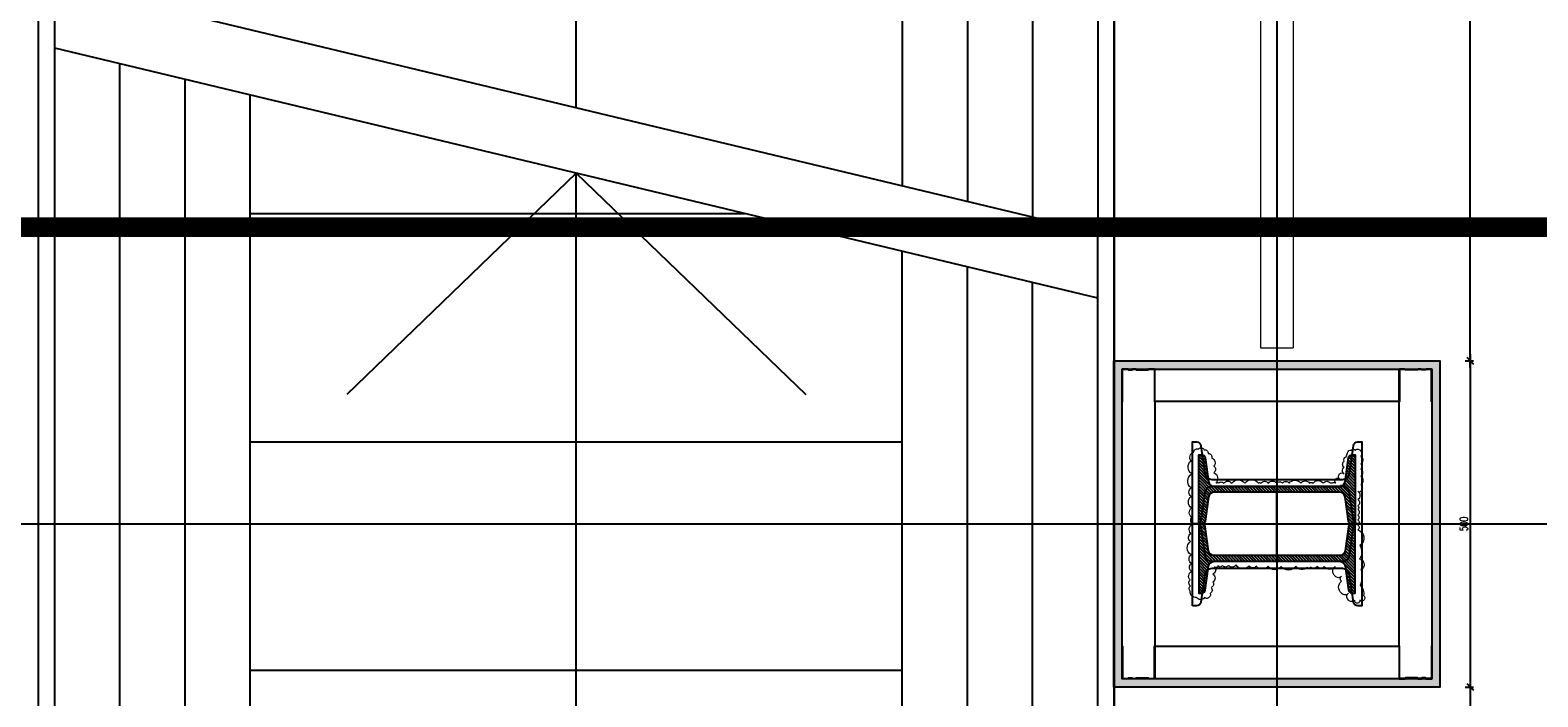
# Model space of a CAD drawing. Header units: centimetres. Extents: x -228435 to 111511, y -89367 to 428125.
# Tile 75 of 216: x -16553 to -14240, y 40735 to 41757. Entities that reach past the tile are written whole.
import ezdxf
from ezdxf.xclip import XClip

# ---------------------------------------------------------------- set-up
doc = ezdxf.new("R2010")
doc.units = ezdxf.units.CM
doc.header["$LTSCALE"] = 50
doc.header["$XCLIPFRAME"] = 0
doc.header["$PDMODE"] = 35
doc.header["$PDSIZE"] = 0.1
for name, pattern in [('Balustrady$0$DASHED', [0.75, 0.5, -0.25]), ('DASHDOT', [25.4, 12.7, -6.35, 0, -6.35]), ('DASHDOT2', [12.7, 6.35, -3.175, 0, -3.175]), ('DIVIDE', [31.75, 12.7, -6.35, 0, -6.35, 0, -6.35])]:
    doc.linetypes.add(name, pattern=pattern)
doc.layers.get('0').update_dxf_attribs({"color": 8})
doc.layers.get('DEFPOINTS').update_dxf_attribs({"color": 8})
for name, color, linetype in [('ARCH_INFO_OSIE', 8, 'Continuous'), ('ARCH_INFO_OSIE_IST', 8, 'DASHDOT2'), ('ARCH_INFO_SCHODY_IST', 8, 'Continuous'), ('ARCH_SCHODY_IST', 8, 'Continuous'), ('ARCH_STROP', 8, 'Continuous'), ('Balustrady$0$ARCH_WITRYNA', 8, 'Continuous'), ('Kondygnacja +0$0$ARCH_STAL_IST', 8, 'Continuous'), ('Kondygnacja -1$0$ARCH_STAL_IST', 8, 'Continuous'), ('Obudowy i okł. słupów$0$ARCH_GK', 8, 'Continuous'), ('Obudowy i okł. słupów$0$ARCH_PROFILE', 8, 'Continuous'), ('Osie rzutów$0$ARCH_INFO_OSIE_OPISY_IST', 8, 'Continuous'), ('RYSUNKOWE_XREF', 8, 'Continuous')]:
    doc.layers.add(name, color=color, linetype=linetype)
for name, color, linetype, lineweight in [('ARCH_LINIE PRZEKROJOWE', 8, 'Continuous', 25), ('Kondygnacja +0$0$ARCH_WIDOK', 8, 'Continuous', 13), ('Kondygnacja -1$0$ARCH_INFO_WYMIARY', 8, 'Continuous', 9), ('Obudowy i okł. słupów$0$ARCH_hatch', 8, 'Continuous', 13), ('Obudowy i okł. słupów$0$ARCH_WIDOK', 8, 'Continuous', 13)]:
    doc.layers.add(name, color=color, linetype=linetype, lineweight=lineweight)
doc.styles.add('Kondygnacja -1$0$Romans', font='Romans.shx', dxfattribs={"width": 0.7})
doc.dimstyles.new('Kondygnacja -1$0$Wymiary 1-100', dxfattribs={"dimtxt": 12, "dimasz": 10, "dimexe": 5, "dimexo": 0, "dimgap": 4, "dimtad": 1, "dimrnd": 0.5, "dimzin": 12, "dimdsep": 46, "dimtxsty": 'Kondygnacja -1$0$Romans', "dimblk": 'Kondygnacja -1$0$_Oblique', "dimcen": 10, "dimdle": 10, "dimclrt": 55, "dimazin": 0, "dimtfac": 1, "dimtmove": 1, "dimatfit": 3, "dimfxl": 0, "dimtolj": 1, "dimtzin": 0, "dimarcsym": 0})
pattern_1 = [(315, (7779.81467, 18266.4735), (0.224506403, 0.224506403), [])]

# ---------------------------------------------------------------- blocks, each defined once
blk = doc.blocks.new('Linie przekrojowe')
at = {"layer": 'ARCH_LINIE PRZEKROJOWE', "linetype": 'DASHDOT', "ltscale": 5, "const_width": 3, "flags": 128}
blk.add_lwpolyline([(4872.32, 8645.5), (13243.79, 8645.5)], dxfattribs=at)
blk = doc.blocks.new('Osie rzutów')
at = {"layer": 'ARCH_INFO_OSIE_IST', "ltscale": 10}
for p, q in [((10460, 12510), (10460, 4623.26)), ((4436.04, 8600), (15156.54, 8600))]:
    blk.add_line(p, q, dxfattribs=at)
blk = doc.blocks.new('c blok')
at = {"layer": 'Kondygnacja -1$0$ARCH_STAL_IST'}
h = blk.add_hatch(dxfattribs=at)
h.set_pattern_fill('ANSI31', color=256, scale=0.1, angle=270, style=0)
h.set_pattern_definition(pattern_1)
edge = h.paths.add_edge_path()
edge.add_arc((16972.97, 7625.71), 0.87, 360, 442.0272)
edge.add_line((16973.09, 7626.57), (16969.42, 7627.08))
edge.add_arc((16969.49, 7627.6), 0.52, 180, 262.0272, ccw=False)
edge.add_line((16968.97, 7627.6), (16968.97, 7628.09))
edge.add_line((16968.97, 7628.09), (16979.57, 7628.09))
edge.add_line((16979.57, 7628.09), (16979.57, 7627.6))
edge.add_arc((16979.05, 7627.6), 0.52, -82.0272, 0, ccw=False)
edge.add_line((16979.12, 7627.08), (16975.46, 7626.57))
edge.add_arc((16975.58, 7625.71), 0.87, 97.9728, 180)
edge.add_line((16974.71, 7625.71), (16974.71, 7606.46))
edge.add_arc((16975.58, 7606.46), 0.87, 180, 262.0272)
edge.add_line((16975.46, 7605.6), (16979.12, 7605.09))
edge.add_arc((16979.05, 7604.57), 0.52, 0, 82.0272, ccw=False)
edge.add_line((16979.57, 7604.57), (16979.57, 7604.09))
edge.add_line((16979.57, 7604.09), (16968.97, 7604.09))
edge.add_line((16968.97, 7604.09), (16968.97, 7604.57))
edge.add_arc((16969.49, 7604.57), 0.52, 97.9728, 180, ccw=False)
edge.add_line((16969.42, 7605.09), (16973.09, 7605.6))
edge.add_arc((16972.97, 7606.46), 0.87, 277.9728, 360)
edge.add_line((16973.84, 7606.46), (16973.84, 7625.71))
h = blk.add_hatch(dxfattribs=at)
h.set_pattern_fill('ANSI31', color=256, scale=0.1, angle=270, style=0)
h.set_pattern_definition(pattern_1)
edge = h.paths.add_edge_path()
edge.add_arc((16986.18, 7625.71), 0.87, 97.9728, 180, ccw=False)
edge.add_line((16986.06, 7626.57), (16989.72, 7627.08))
edge.add_arc((16989.65, 7627.6), 0.52, 277.9728, 360)
edge.add_line((16990.17, 7627.6), (16990.17, 7628.09))
edge.add_line((16990.17, 7628.09), (16979.57, 7628.09))
edge.add_line((16979.57, 7628.09), (16979.57, 7627.6))
edge.add_arc((16980.09, 7627.6), 0.52, 180, 262.0272)
edge.add_line((16980.02, 7627.08), (16983.69, 7626.57))
edge.add_arc((16983.57, 7625.71), 0.87, 0, 82.0272, ccw=False)
edge.add_line((16984.44, 7625.71), (16984.44, 7606.46))
edge.add_arc((16983.57, 7606.46), 0.87, 277.9728, 360, ccw=False)
edge.add_line((16983.69, 7605.6), (16980.02, 7605.09))
edge.add_arc((16980.09, 7604.57), 0.52, 97.9728, 180)
edge.add_line((16979.57, 7604.57), (16979.57, 7604.09))
edge.add_line((16979.57, 7604.09), (16990.17, 7604.09))
edge.add_line((16990.17, 7604.09), (16990.17, 7604.57))
edge.add_arc((16989.65, 7604.57), 0.52, 0, 82.0272)
edge.add_line((16989.72, 7605.09), (16986.06, 7605.6))
edge.add_arc((16986.18, 7606.46), 0.87, 180, 262.0272, ccw=False)
edge.add_line((16985.31, 7606.46), (16985.31, 7625.71))
at = {"layer": 'Obudowy i okł. słupów$0$ARCH_hatch'}
h = blk.add_hatch(dxfattribs=at)
h.set_pattern_fill('AR-SAND', color=256, scale=0.01, style=0)
h.paths.add_polyline_path([(16954.57, 7641.09), (16954.57, 7591.09), (17004.57, 7591.09), (17004.57, 7641.09)])
h.paths.add_polyline_path([(17003.32, 7639.84), (17003.32, 7592.34), (16955.82, 7592.34), (16955.82, 7639.84)], flags=16)
at = {"layer": 'ARCH_INFO_OSIE', "linetype": 'DIVIDE', "ltscale": 0.1}
for points in [[(16979.57, 7598.09), (16979.57, 7630.09)], [(16997.52, 7616.09), (16957.62, 7616.09)], [(16974.71, 7616.09), (16984.44, 7616.09)]]:
    blk.add_lwpolyline(points, dxfattribs=at)
at = {"layer": 'Kondygnacja -1$0$ARCH_STAL_IST'}
for points in [[(16973.84, 7625.71, 0.37402), (16973.09, 7626.57), (16969.42, 7627.08, -0.37402), (16968.97, 7627.6), (16968.97, 7628.09), (16979.57, 7628.09), (16979.57, 7627.6, -0.37402), (16979.12, 7627.08), (16975.46, 7626.57, 0.37402), (16974.71, 7625.71), (16974.71, 7606.46, 0.37402), (16975.46, 7605.6), (16979.12, 7605.09, -0.37402), (16979.57, 7604.57), (16979.57, 7604.09), (16968.97, 7604.09), (16968.97, 7604.57, -0.37402), (16969.42, 7605.09), (16973.09, 7605.6, 0.37402), (16973.84, 7606.46)], [(16985.31, 7625.71, -0.37402), (16986.06, 7626.57), (16989.72, 7627.08, 0.37402), (16990.17, 7627.6), (16990.17, 7628.09), (16979.57, 7628.09), (16979.57, 7627.6, 0.37402), (16980.02, 7627.08), (16983.69, 7626.57, -0.37402), (16984.44, 7625.71), (16984.44, 7606.46, -0.37402), (16983.69, 7605.6), (16980.02, 7605.09, 0.37402), (16979.57, 7604.57), (16979.57, 7604.09), (16990.17, 7604.09), (16990.17, 7604.57, 0.37402), (16989.72, 7605.09), (16986.06, 7605.6, -0.37402), (16985.31, 7606.46)]]:
    blk.add_lwpolyline(points, format="xyb", close=True, dxfattribs=at)
at = {"layer": 'Obudowy i okł. słupów$0$ARCH_GK'}
for points in [[(16954.57, 7591.09), (17004.57, 7591.09), (17004.57, 7641.09), (16954.57, 7641.09)], [(16955.82, 7592.34), (17003.32, 7592.34), (17003.32, 7639.84), (16955.82, 7639.84)]]:
    blk.add_lwpolyline(points, close=True, dxfattribs=at)
at = {"layer": 'Obudowy i okł. słupów$0$ARCH_PROFILE'}
for points in [[(16955.84, 7638.25), (16955.92, 7638.34), (16955.92, 7638.84), (16955.82, 7638.94), (16955.82, 7639.84), (16960.8, 7639.84, -1), (16960.8, 7639.79), (16955.87, 7639.79), (16955.87, 7638.96), (16955.97, 7638.86), (16955.97, 7638.32), (16955.87, 7638.22), (16955.87, 7637.76), (16955.97, 7637.66), (16955.97, 7635.82), (16955.87, 7635.72), (16955.87, 7634.89), (16960.8, 7634.89, -1), (16960.8, 7634.84), (16955.82, 7634.84), (16955.82, 7635.74), (16955.92, 7635.84), (16955.92, 7637.64), (16955.84, 7637.72)], [(17003.31, 7638.25), (17003.22, 7638.34), (17003.22, 7638.84), (17003.32, 7638.94), (17003.32, 7639.84), (16998.35, 7639.84, 1), (16998.35, 7639.79), (17003.27, 7639.79), (17003.27, 7638.96), (17003.17, 7638.86), (17003.17, 7638.32), (17003.27, 7638.22), (17003.27, 7637.76), (17003.17, 7637.66), (17003.17, 7635.82), (17003.27, 7635.72), (17003.27, 7634.89), (16998.35, 7634.89, 1), (16998.35, 7634.84), (17003.32, 7634.84), (17003.32, 7635.74), (17003.22, 7635.84), (17003.22, 7637.64), (17003.31, 7637.72)], [(16955.84, 7593.92), (16955.92, 7593.84), (16955.92, 7593.34), (16955.82, 7593.24), (16955.82, 7592.34), (16960.8, 7592.34, 1), (16960.8, 7592.39), (16955.87, 7592.39), (16955.87, 7593.22), (16955.97, 7593.32), (16955.97, 7593.86), (16955.87, 7593.96), (16955.87, 7594.42), (16955.97, 7594.52), (16955.97, 7596.36), (16955.87, 7596.46), (16955.87, 7597.29), (16960.8, 7597.29, 1), (16960.8, 7597.34), (16955.82, 7597.34), (16955.82, 7596.44), (16955.92, 7596.34), (16955.92, 7594.54), (16955.84, 7594.45)], [(17003.31, 7593.92), (17003.22, 7593.84), (17003.22, 7593.34), (17003.32, 7593.24), (17003.32, 7592.34), (16998.35, 7592.34, -1), (16998.35, 7592.39), (17003.27, 7592.39), (17003.27, 7593.22), (17003.17, 7593.32), (17003.17, 7593.86), (17003.27, 7593.96), (17003.27, 7594.42), (17003.17, 7594.52), (17003.17, 7596.36), (17003.27, 7596.46), (17003.27, 7597.29), (16998.35, 7597.29, -1), (16998.35, 7597.34), (17003.32, 7597.34), (17003.32, 7596.44), (17003.22, 7596.34), (17003.22, 7594.54), (17003.31, 7594.45)]]:
    blk.add_lwpolyline(points, format="xyb", close=True, dxfattribs=at)
blk.add_lwpolyline([(16998.32, 7608.34), (16998.32, 7597.34), (16960.82, 7597.34), (16960.82, 7634.84), (16998.32, 7634.84), (16998.32, 7608.34)], dxfattribs=at)
at = {"layer": 'Obudowy i okł. słupów$0$ARCH_WIDOK'}
blk.add_lwpolyline([(16985.81, 7606.7, 0.520567), (16985.81, 7607.17, 0.520567), (16985.81, 7607.93, 0.520567), (16985.81, 7609.16, 0.520567), (16985.81, 7611.14, 0.520567), (16985.81, 7613.26, 0.520567), (16985.81, 7613.62, 0.520567), (16985.81, 7614.77, 0.520567), (16985.81, 7616.05, 0.520567), (16985.81, 7616.92, 0.520567), (16985.81, 7617.97, 0.520567), (16985.81, 7619.73, 0.520567), (16985.81, 7621.1, 0.520567), (16985.81, 7621.63, 0.520567), (16985.81, 7623.18, 0.520567), (16985.81, 7624.3, 0.520567), (16985.81, 7624.61, 0.520567), (16985.81, 7625.14, 0.520567), (16986.46, 7625.14, 0.520567), (16986.46, 7625.71, 0.520567), (16987.24, 7625.71, 0.520567), (16987.24, 7626.4, 0.520567), (16988.25, 7626.4, 0.520567), (16989.19, 7626.4, 0.391103), (16989.88, 7626.7, 0.097049), (16990.46, 7626.93, 0.466209), (16990.88, 7627.53, 0.695481), (16990.81, 7628.07, 0.486099), (16990.88, 7628.85, 0.35864), (16989.92, 7628.97, 0.520567), (16988.75, 7628.94, 0.520567), (16987.98, 7628.94, 0.520567), (16986.88, 7628.94, 0.520567), (16985.59, 7628.94, 0.520567), (16984.58, 7628.94, 0.520567), (16984.58, 7628.49, 0.520567), (16983.32, 7628.49, 0.520567), (16982.34, 7628.49, 0.520567), (16981.8, 7628.49, 0.520567), (16980.93, 7628.49, 0.520567), (16980.18, 7628.49, 0.520567), (16979.39, 7628.49, 0.520567), (16978.66, 7628.49, 0.630412), (16976.28, 7628.82, 0.291029), (16974.15, 7628.73, 0.793013), (16972.62, 7628.97, 0.148616), (16970.16, 7628.88, 0.285246), (16968.59, 7629.35, 1.165163), (16967.9, 7628.79, 1.326239), (16967.91, 7628.03, 0.520567), (16967.91, 7627.08, 0.520567), (16968.98, 7627.08, 0.520567), (16968.98, 7626.01, 0.520567), (16970.78, 7626.01, 0.520567), (16971.59, 7626.01, 0.520567), (16971.59, 7625.03, 0.520567), (16973.05, 7625.03, 0.520567), (16973.05, 7623.35, 0.520567), (16973.09, 7622.27, 0.520567), (16972.96, 7621.26, 0.520567), (16972.94, 7620.73, 0.520567), (16973.11, 7618.98, 0.520567), (16973.05, 7616.75, 0.520567), (16973.11, 7614.72, 0.520567), (16973.11, 7612.93, 0.520567), (16973.13, 7611.84, 0.520567), (16973.28, 7609.82, 0.520567), (16973.22, 7608.64, 0.520567), (16973.17, 7607.75, 0.520567), (16973.13, 7607.04, 0.520567), (16972.98, 7606.51, 0.520567), (16971.89, 7606.28, 0.520567), (16970.67, 7606.28, 0.520567), (16969.85, 7605.98, 0.520567), (16968.92, 7605.84, 0.520567), (16968.39, 7605.73, 0.520567), (16968.29, 7604.99, 0.520567), (16968.31, 7603.75, 0.520567), (16969.28, 7602.8, 0.520567), (16970.06, 7602.84, 0.520567), (16970.98, 7602.8, 0.520567), (16972.29, 7602.99, 0.520567), (16973.51, 7602.99, 0.520567), (16974.84, 7602.91, 0.520567), (16976.9, 7602.82, 0.520567), (16978.12, 7602.87, 0.520567), (16979.57, 7603.16, 0.520567), (16980.54, 7603.06, 0.520567), (16982.03, 7602.99, 0.520567), (16983.8, 7602.93, 0.520567), (16985.08, 7602.91, 0.520567), (16987.25, 7603.03, 0.520567), (16989.25, 7602.91, 0.520567), (16990.58, 7603.31, 0.520567), (16991.04, 7603.98, 0.520567), (16990.91, 7604.95, 0.520567), (16990.37, 7605.54, 0.520567), (16989.67, 7606.09, 0.520567), (16988.43, 7606.43, 0.520567), (16987.46, 7606.43, 0.520567)], format="xyb", close=True, dxfattribs=at)
blk = doc.blocks.new('A$C6FDA0163')
at = {"layer": 'ARCH_INFO_OSIE_IST', "ltscale": 2}
blk.add_line((189.97, 96.08), (189.97, -1924.11), dxfattribs=at)
at = {"layer": 'ARCH_INFO_SCHODY_IST', "elevation": 0}
for points in [[(82.5, -1155.28), (82.5, -399.58), (47.29, -433.51)], [(82.5, -1583.85), (82.5, -1165.28), (47.29, -1199.21)], [(82.5, -1583.85), (82.5, -1165.28), (117.71, -1199.21)]]:
    blk.add_lwpolyline(points, dxfattribs=at)
at = {"layer": 'ARCH_SCHODY_IST'}
for p, q in [((142.5, -185.96), (142.5, -1169.65)), ((152.5, -185.96), (152.5, -1172.05)), ((162.5, -246.72), (162.5, -1174.45)), ((132.5, -253.47), (132.5, -1167.26)), ((2.5, -1633.55), (2.5, -1136.11)), ((162.5, -1174.45, 0), (2.5, -1136.11)), ((162.5, -1184.45, 0), (2.5, -1146.11)), ((12.5, -1694.31), (12.5, -1148.51)), ((22.5, -1694.31), (22.5, -1150.9)), ((32.5, -1626.81), (32.5, -1153.3)), ((32.5, -1171.46), (108.29, -1171.46, 0)), ((162.5, -1633.55), (162.5, -1174.45)), ((132.5, -1626.81), (132.5, -1177.26)), ((142.5, -1694.31), (142.5, -1179.65)), ((152.5, -1694.31), (152.5, -1182.05)), ((32.5, -1206.46), (132.5, -1206.46)), ((32.5, -1241.46), (132.5, -1241.46))]:
    blk.add_line(p, q, dxfattribs=at)
at = {"layer": 'ARCH_STROP'}
blk.add_lwpolyline([(-165, -117.05), (165, -117.05), (165, -1799.05), (-165, -1799.05)], close=True, dxfattribs=at)
at = {"layer": 'Balustrady$0$ARCH_WITRYNA', "linetype": 'Balustrady$0$DASHED', "ltscale": 10, "elevation": 630}
blk.add_lwpolyline([(189.94, -646.05), (189.94, -1192.05)], dxfattribs=at)
at = {"layer": 'Kondygnacja +0$0$ARCH_WIDOK'}
blk.add_line((187.44, -1192.05), (192.44, -1192.05), dxfattribs=at)
blk.add_lwpolyline([(162.44, -1633.55), (164.97, -1633.55), (164.97, -246.72), (162.44, -246.72)], dxfattribs=at)
at = {"layer": 'Kondygnacja +0$0$ARCH_WIDOK', "elevation": 630}
for points in [[(187.44, -646.05), (187.44, -1192.05)], [(192.44, -646.05), (192.44, -1192.05)]]:
    blk.add_lwpolyline(points, dxfattribs=at)
at = {"xscale": -1, "rotation": 270}
blk.add_blockref('c blok', (-7426.12, -18198.62, -630), dxfattribs=at)
at = {"layer": 'RYSUNKOWE_XREF'}
blk.add_blockref('Osie rzutów', (-10460.03, -9819.05, -630), dxfattribs=at)
blk = doc.blocks.new('Kondygnacja -1$0$_Oblique')
at = {"color": 0, "linetype": 'ByBlock', "lineweight": -2}
blk.add_line((-0.5, -0.5), (0.5, 0.5), dxfattribs=at)
blk = doc.blocks.new('*D1078')
at = {"layer": 'DEFPOINTS', "color": 0, "lineweight": 40}
for p in [(-14568.9, 41250), (-14451, 40750), (-14343.7, 40750)]:
    blk.add_point(p, dxfattribs=at)
at = {"layer": 'Kondygnacja -1$0$ARCH_INFO_WYMIARY', "color": 0, "lineweight": -2}
for p, q in [((-14343.7, 41260), (-14343.7, 40740)), ((-14351.7, 41250), (-14338.7, 41250)), ((-14351.7, 40750), (-14338.7, 40750))]:
    blk.add_line(p, q, dxfattribs=at)
at = {"layer": 'Kondygnacja -1$0$ARCH_INFO_WYMIARY', "color": 0, "lineweight": -2, "xscale": 10, "yscale": 10, "zscale": 10}
for p, rotation in [((-14343.7, 41250), 90), ((-14343.7, 40750), 270)]:
    blk.add_blockref('Kondygnacja -1$0$_Oblique', p, dxfattribs=dict(at, rotation=rotation))
at = {"layer": 'Kondygnacja -1$0$ARCH_INFO_WYMIARY', "color": 55, "insert": (-14353.7, 41000), "char_height": 12, "attachment_point": 5, "rotation": 90, "style": 'Kondygnacja -1$0$Romans'}
blk.add_mtext('\\A1;500', dxfattribs=at)
blk = doc.blocks.new('*D1079')
at = {"layer": 'DEFPOINTS', "color": 0, "lineweight": 40}
for p in [(-14451, 40750), (-14416.1, 35420), (-14343.7, 35420)]:
    blk.add_point(p, dxfattribs=at)
at = {"layer": 'Kondygnacja -1$0$ARCH_INFO_WYMIARY', "color": 0, "lineweight": -2}
for p, q in [((-14351.7, 40750), (-14338.7, 40750)), ((-14343.7, 40760), (-14343.7, 35410)), ((-14351.7, 35420), (-14338.7, 35420))]:
    blk.add_line(p, q, dxfattribs=at)
at = {"layer": 'Kondygnacja -1$0$ARCH_INFO_WYMIARY', "color": 0, "lineweight": -2, "xscale": 10, "yscale": 10, "zscale": 10}
for p, rotation in [((-14343.7, 40750), 90), ((-14343.7, 35420), 270)]:
    blk.add_blockref('Kondygnacja -1$0$_Oblique', p, dxfattribs=dict(at, rotation=rotation))
at = {"layer": 'Kondygnacja -1$0$ARCH_INFO_WYMIARY', "color": 55, "insert": (-14353.7, 38085), "char_height": 12, "attachment_point": 5, "rotation": 90, "style": 'Kondygnacja -1$0$Romans'}
blk.add_mtext('\\A1;5330', dxfattribs=at)
blk = doc.blocks.new('*D1090')
at = {"layer": 'DEFPOINTS', "color": 0, "lineweight": 40}
for p in [(-14475.5, 46750), (-14343.7, 46750), (-14568.9, 41250)]:
    blk.add_point(p, dxfattribs=at)
at = {"layer": 'Kondygnacja -1$0$ARCH_INFO_WYMIARY', "color": 0, "lineweight": -2}
for p, q in [((-14343.7, 41240), (-14343.7, 46760)), ((-14351.7, 46750), (-14338.7, 46750)), ((-14351.7, 41250), (-14338.7, 41250))]:
    blk.add_line(p, q, dxfattribs=at)
at = {"layer": 'Kondygnacja -1$0$ARCH_INFO_WYMIARY', "color": 0, "lineweight": -2, "xscale": 10, "yscale": 10, "zscale": 10}
for p, rotation in [((-14343.7, 46750), 90), ((-14343.7, 41250), 270)]:
    blk.add_blockref('Kondygnacja -1$0$_Oblique', p, dxfattribs=dict(at, rotation=rotation))
at = {"layer": 'Kondygnacja -1$0$ARCH_INFO_WYMIARY', "color": 55, "insert": (-14353.7, 44000), "char_height": 12, "attachment_point": 5, "rotation": 90, "style": 'Kondygnacja -1$0$Romans'}
blk.add_mtext('\\A1;5500', dxfattribs=at)

msp = doc.modelspace()

# ---------------------------------------------------------------- linework, layer by layer
at = {"layer": 'Kondygnacja +0$0$ARCH_STAL_IST', "elevation": 630}
for points in [[(-14770, 41000), (-14770, 41125.66667), (-14763.55684, 41125.66667, -0.3740358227), (-14756.90504, 41119.88125), (-14751.02435, 41077.87627, 0.3740358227), (-14740.08107, 41068.35833), (-14539.91893, 41068.35833, 0.3740358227), (-14528.97565, 41077.87627), (-14523.09496, 41119.88125, -0.3740358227), (-14516.44316, 41125.66667), (-14510, 41125.66667), (-14510, 41000), (-14516.44316, 41000, -0.3740358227), (-14523.09496, 41005.78542), (-14528.97565, 41047.79039, 0.3740358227), (-14539.91893, 41057.30833), (-14740.08107, 41057.30833, 0.3740358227), (-14751.02435, 41047.79039), (-14756.90504, 41005.78542, -0.3740358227), (-14763.55684, 41000)], [(-14770, 40874.33333), (-14770, 41000), (-14763.55684, 41000, -0.3740358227), (-14756.90504, 40994.21458), (-14751.02435, 40952.20961, 0.3740358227), (-14740.08107, 40942.69167), (-14539.91893, 40942.69167, 0.3740358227), (-14528.97565, 40952.20961), (-14523.09496, 40994.21458, -0.3740358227), (-14516.44316, 41000), (-14510, 41000), (-14510, 40874.33333), (-14516.44316, 40874.33333, -0.3740358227), (-14523.09496, 40880.11875), (-14528.97565, 40922.12373, 0.3740358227), (-14539.91893, 40931.64167), (-14740.08107, 40931.64167, 0.3740358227), (-14751.02435, 40922.12373), (-14756.90504, 40880.11875, -0.3740358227), (-14763.55684, 40874.33333)]]:
    msp.add_lwpolyline(points, format="xyb", close=True, dxfattribs=at)

# ---------------------------------------------------------------- block references
at = {"xscale": 10, "yscale": 10, "zscale": 10}
msp.add_blockref('Linie przekrojowe', (-121065, -45000, -5670), dxfattribs=at)
ref = msp.add_blockref('A$C6FDA0163', (-16540, 53190.5, 630), dxfattribs=dict(xscale=10, yscale=10, zscale=10))
XClip(ref).set_block_clipping_path([(-400.031931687, -2219.05), (399.968068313, 380.95)])
at = {"layer": 'Osie rzutów$0$ARCH_INFO_OSIE_OPISY_IST', "xscale": 10, "yscale": 10, "zscale": 10}
msp.add_blockref('Osie rzutów', (-121140, -45000, 630), dxfattribs=at)

# ---------------------------------------------------------------- dimensions: what is measured, and where the dimension line sits
at = {"layer": 'Kondygnacja -1$0$ARCH_INFO_WYMIARY'}
for base, p1, p2, picture, middle in [((-14343.69528, 46750, -5670), (-14568.93901, 41250, -5670), (-14475.49612, 46750, -5670), '*D1090', (-14353.69528, 44000, -5670)), ((-14343.69528, 40750, -5670), (-14568.93901, 41250, -5670), (-14451.0454, 40750, -5670), '*D1078', (-14353.69528, 41000, -5670)), ((-14343.69528, 35419.95833, -5670), (-14451.0454, 40750, -5670), (-14416.13863, 35419.95833, -5670), '*D1079', (-14353.69528, 38084.97917, -5670))]:
    dim = msp.add_linear_dim(base=base, p1=p1, p2=p2, angle=90, dimstyle='Kondygnacja -1$0$Wymiary 1-100', dxfattribs=at)
    dim.commit()
    dim.dimension.update_dxf_attribs({"geometry": picture, "text_midpoint": middle})

doc.saveas('drawing.dxf')
